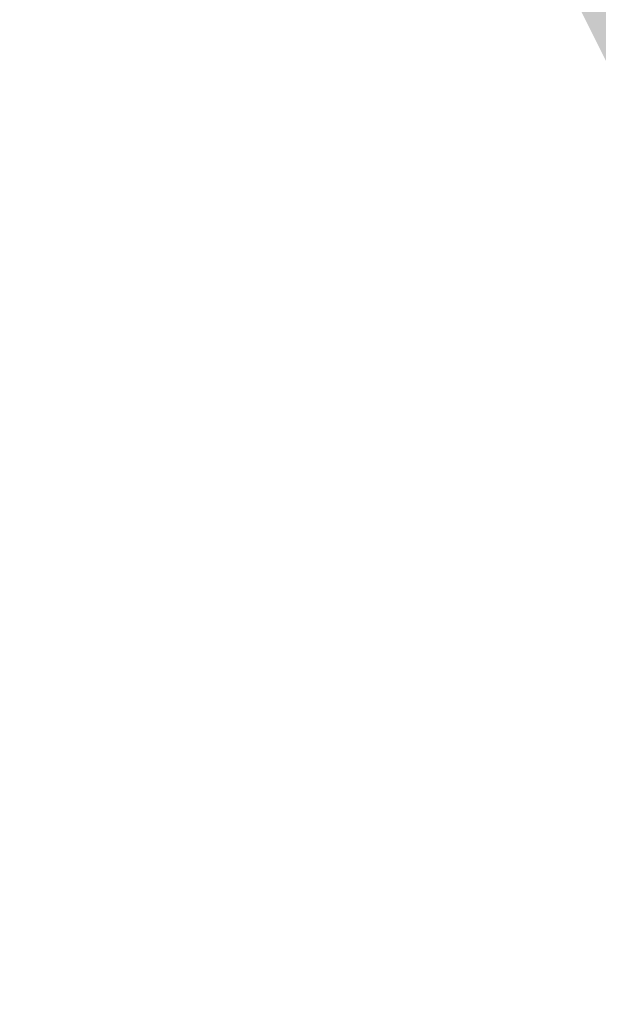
# Model space of a CAD drawing. Extents: x 306008 to 307050, y 9156110 to 9156581.
# Tile 69 of 256: x 306098.49 to 306102.79, y 9156370.08 to 9156377.4. Entities that reach past the tile are written whole.
import ezdxf

# ---------------------------------------------------------------- set-up
doc = ezdxf.new("R2010")
doc.units = 0
doc.layers.add('D32_JLN_PAGAR_HIJAU', color=7, linetype='Continuous')

msp = doc.modelspace()

# ---------------------------------------------------------------- hatches: boundary and pattern name
at = {"layer": 'D32_JLN_PAGAR_HIJAU', "true_color": 0x78aa60}
h = msp.add_hatch(color=7, dxfattribs=at)
h.dxf.hatch_style = 1
h.paths.add_polyline_path([(306112.3694, 9156365.7231), (306112.0702, 9156365.9024), (306111.7919, 9156366.1127), (306108.135, 9156369.1977), (306107.9334, 9156369.3829), (306107.7481, 9156369.5843), (306107.5804, 9156369.8007), (306104.0723, 9156374.743), (306103.9366, 9156374.9505), (306103.8172, 9156375.1677), (306086.0128, 9156410.6861), (306085.9204, 9156410.8873), (306071.8442, 9156444.5052), (306071.8046, 9156444.6044), (306062.1135, 9156470.069), (306062.0506, 9156470.25), (306055.68, 9156490.5088), (306055.6204, 9156490.7239), (306047.8909, 9156522.8704), (306034.623, 9156559.9878), (306034.5096, 9156560.382), (306032.0667, 9156571.4617), (306032.1148, 9156571.3859), (306032.1455, 9156571.3343), (306032.2572, 9156571.1295), (306032.2882, 9156571.0669), (306032.3578, 9156570.9159), (306032.4386, 9156570.7272), (306032.4388, 9156570.7268), (306032.4499, 9156570.7022), (306032.45, 9156570.7019), (306032.5584, 9156570.4725), (306032.6588, 9156570.1892), (306032.7402, 9156569.9169), (306032.7402, 9156569.9166), (306032.7464, 9156569.8971), (306032.7465, 9156569.8965), (306032.7553, 9156569.8714), (306032.7554, 9156569.8711), (306032.9098, 9156569.4467), (306032.9099, 9156569.4465), (306032.9168, 9156569.4281), (306032.917, 9156569.4277), (306032.9241, 9156569.4101), (306032.9242, 9156569.4098), (306033.0864, 9156569.0219), (306033.1597, 9156568.8267), (306034.9979, 9156560.4896), (306035.0938, 9156560.1561), (306048.3707, 9156523.0134), (306056.1065, 9156490.8408), (306056.1569, 9156490.6587), (306062.5276, 9156470.4), (306062.5808, 9156470.2468), (306072.2719, 9156444.7823), (306072.3054, 9156444.6983), (306086.3816, 9156411.0804), (306086.4598, 9156410.9102), (306104.2642, 9156375.3918), (306104.3652, 9156375.208), (306104.4801, 9156375.0324), (306107.9881, 9156370.0901), (306108.13, 9156369.907), (306108.2868, 9156369.7365), (306108.4574, 9156369.5799), (306112.1143, 9156366.4949), (306112.3498, 9156366.3169), (306112.603, 9156366.1652), (306112.871, 9156366.0416), (306120.4746, 9156363.0166), (306120.8557, 9156363.9744), (306120.2898, 9156362.552), (306112.6861, 9156365.577)])

doc.saveas('drawing.dxf')
